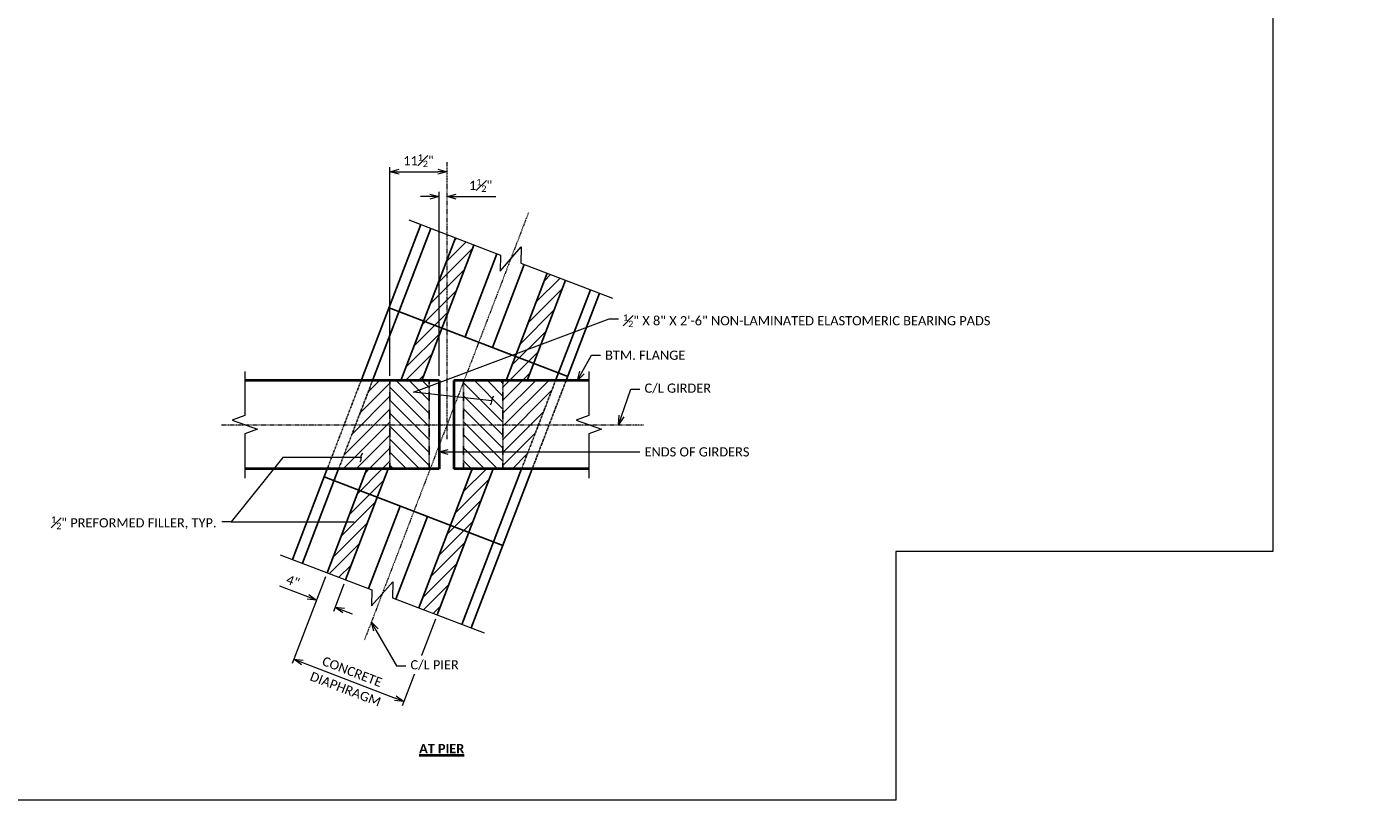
# Model space of a CAD drawing. Extents: x -24 to 2635, y -37 to 278.
# Tile 5 of 9: x 194 to 469, y -37 to 121. Entities that reach past the tile are written whole.
import ezdxf
from ezdxf import colors
from ezdxf.entities.mleader import LeaderData, LeaderLine
from ezdxf.enums import TextEntityAlignment as Align
from ezdxf.math import Vec2, Vec3

# ---------------------------------------------------------------- set-up
doc = ezdxf.new("R2010")
doc.units = 21
doc.header["$MEASUREMENT"] = 0
doc.linetypes.add('Wisdot2', pattern=[0.125, 0.0625, -0.0625])
doc.linetypes.add('Wisdot4', pattern=[0.28125, 0.125, -0.0625, 0.03125, -0.0625])
for name, color, linetype, lineweight in [('B_ANNO_BREAK', 7, 'Continuous', 18), ('B_ANNO_DIM', 7, 'Continuous', 18), ('B_ANNO_TEXT', 7, 'Continuous', 18), ('B_ANNO_TEXT_TITLE', 7, 'Continuous', 40), ('B_CNTR', 1, 'Wisdot4', 18), ('B_CNTR_GIRD', 2, 'Wisdot4', 18), ('B_CONC_GIRD', 50, 'Continuous', 40), ('B_DETAIL_HIDDEN', 7, 'Wisdot2', 25)]:
    doc.layers.add(name, color=color, linetype=linetype, lineweight=lineweight)
doc.layers.add('B_ANNO_NOPLOT', color=47, linetype='Continuous', lineweight=18, plot=False)
for name, color, linetype in [('B_BRG', 7, 'Continuous'), ('B_CNTR_SUB', 7, 'Continuous'), ('B_CONC_FILR', 7, 'Continuous')]:
    doc.layers.add(name, color=color, linetype=linetype)
doc.styles.add('Annotative', font='calibri.ttf', dxfattribs={"height": 0.0625})
doc.styles.add('Subtitle', font='calibrib.ttf', dxfattribs={"height": 0.0625})
doc.dimstyles.new('Annotative', dxfattribs={"dimscale": 0, "dimtxt": 0.0625, "dimasz": 0.0625, "dimexe": 0.03125, "dimexo": 0.03125, "dimgap": 0.03125, "dimtad": 1, "dimdec": 3, "dimzin": 3, "dimdsep": 46, "dimlunit": 4, "dimtxsty": 'Annotative', "dimblk": 'OPEN30', "dimcen": 0.03125, "dimclrd": 256, "dimclre": 256, "dimclrt": 256, "dimaunit": 1, "dimadec": 0, "dimazin": 3, "dimtfac": 0.75, "dimtdec": 3, "dimtofl": 0, "dimtmove": 0, "dimatfit": 3, "dimldrblk": 'OPEN30', "dimfxl": 1, "dimtfill": 1, "dimfrac": 1, "dimtolj": 1, "dimtzin": 0, "dimlwd": -1, "dimlwe": -1, "dimarcsym": 0})
pattern_1 = [(135, (0, 0), (-1.3258252, -1.3258252), [])]
pattern_2 = [(225, (0, 0), (1.3258252, -1.3258252), [])]

# ---------------------------------------------------------------- blocks, each defined once
blk = doc.blocks.new('_Open30')
at = {"color": 0, "linetype": 'ByBlock', "lineweight": -2}
for p, q in [((-1, 0.27), (0, 0)), ((0, 0), (-1, -0.27)), ((0, 0), (-1, 0))]:
    blk.add_line(p, q, dxfattribs=at)
blk = doc.blocks.new('*D1617')
at = {"layer": 'B_ANNO_DIM', "transparency": 16777216}
for p, q in [((292.62, -2608.59), (292.62, -2566.06)), ((294.49, -2567), (302.4, -2567))]:
    blk.add_line(p, q, dxfattribs=at)
at = {"layer": 'Defpoints', "color": 0, "transparency": 16777216}
blk.add_point((292.62, -2609.52), dxfattribs=at)
at = {"layer": 'B_ANNO_DIM', "transparency": 16777216, "xscale": 1.875, "yscale": 1.875, "zscale": 1.875, "rotation": 180}
blk.add_blockref('_Open30', (292.62, -2567), dxfattribs=at)
at = {"layer": 'B_ANNO_DIM', "transparency": 16777216, "xscale": 1.875, "yscale": 1.875, "zscale": 1.875}
blk.add_blockref('_Open30', (304.28, -2567), dxfattribs=at)
at = {"layer": 'B_ANNO_DIM', "transparency": 16777216, "insert": (298.45, -2564.74), "char_height": 1.875, "attachment_point": 5, "style": 'Annotative', "bg_fill": 3, "box_fill_scale": 1.25, "bg_fill_color": 256, "bg_fill_true_color": 13158600, "bg_fill_transparency": 0}
blk.add_mtext('\\A1;11{\\H0.7x;\\S1#2;}"', dxfattribs=at)
at = {"layer": 'Defpoints', "color": 0, "transparency": 16777216}
blk.add_point((304.28, -2567), dxfattribs=at)
blk.add_point((304.28, -2567), dxfattribs=at)
blk = doc.blocks.new('*D1621')
at = {"layer": 'B_ANNO_DIM', "transparency": 16777216}
for p, q in [((300.76, -2572.04), (298.89, -2572.04)), ((302.64, -2608.59), (302.64, -2571.1)), ((306.15, -2572.04), (314.2, -2572.04))]:
    blk.add_line(p, q, dxfattribs=at)
at = {"layer": 'Defpoints', "color": 0, "transparency": 16777216}
for p in [(304.28, -2572.04), (304.28, -2572.04), (302.64, -2609.52)]:
    blk.add_point(p, dxfattribs=at)
at = {"layer": 'B_ANNO_DIM', "transparency": 16777216, "xscale": 1.875, "yscale": 1.875, "zscale": 1.875}
blk.add_blockref('_Open30', (302.64, -2572.04), dxfattribs=at)
at = {"layer": 'B_ANNO_DIM', "transparency": 16777216, "xscale": 1.875, "yscale": 1.875, "zscale": 1.875, "rotation": 180}
blk.add_blockref('_Open30', (304.28, -2572.04), dxfattribs=at)
at = {"layer": 'B_ANNO_DIM', "transparency": 16777216, "insert": (311.11, -2569.78), "char_height": 1.875, "attachment_point": 5, "style": 'Annotative', "bg_fill": 3, "box_fill_scale": 1.25, "bg_fill_color": 256, "bg_fill_true_color": 13158600, "bg_fill_transparency": 0}
blk.add_mtext('\\A1;1{\\H0.7x;\\S1#2;}"', dxfattribs=at)
blk = doc.blocks.new('_Integral')
at = {"color": 0, "linetype": 'ByBlock', "lineweight": -2}
for centre, start, end in [((0.44, 0.12), 129, 195), ((-0.44, -0.12), 309, 15)]:
    blk.add_arc(centre, 0.454, start, end, dxfattribs=at)
blk = doc.blocks.new('*D1629')
at = {"layer": 'B_ANNO_DIM', "transparency": 16777216}
for p, q in [((279.49, -2649.54), (272.72, -2667.18)), ((301.92, -2658.15), (295.15, -2675.79)), ((274.81, -2666.98), (293.73, -2674.24))]:
    blk.add_line(p, q, dxfattribs=at)
at = {"layer": 'Defpoints', "color": 0, "transparency": 16777216}
for p in [(279.83, -2648.67), (302.26, -2657.28), (295.48, -2674.92)]:
    blk.add_point(p, dxfattribs=at)
at = {"layer": 'B_ANNO_DIM', "transparency": 16777216, "xscale": 1.875, "yscale": 1.875, "zscale": 1.875}
for p, rotation in [((273.06, -2666.31), 158.998937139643), ((295.48, -2674.92), 338.998937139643)]:
    blk.add_blockref('_Open30', p, dxfattribs=dict(at, rotation=rotation))
at = {"layer": 'B_ANNO_DIM', "transparency": 16777216, "insert": (284.95, -2668.84), "char_height": 1.875, "attachment_point": 5, "rotation": 338.9989, "style": 'Annotative', "bg_fill": 3, "box_fill_scale": 1.25, "bg_fill_color": 256, "bg_fill_true_color": 13158600, "bg_fill_transparency": 0}
blk.add_mtext('\\A1;CONCRETE', dxfattribs=at)
at = {"layer": 'B_ANNO_DIM', "transparency": 16777216, "insert": (283.59, -2672.38), "char_height": 1.875, "attachment_point": 5, "rotation": 338.9989, "style": 'Annotative', "bg_fill": 3, "box_fill_scale": 1.25, "bg_fill_color": 256, "bg_fill_true_color": 13158600, "bg_fill_transparency": 0}
blk.add_mtext('\\A1;DIAPHRAGM', dxfattribs=at)
blk = doc.blocks.new('*D1631')
at = {"layer": 'B_ANNO_DIM', "transparency": 16777216}
for p, q in [((275.94, -2653.58), (270.21, -2651.38)), ((279.5, -2649.54), (277.35, -2655.13)), ((283.25, -2650.98), (281.11, -2656.57)), ((283.19, -2656.36), (284.94, -2657.04))]:
    blk.add_line(p, q, dxfattribs=at)
at = {"layer": 'Defpoints', "color": 0, "transparency": 16777216}
for p in [(279.83, -2648.67), (283.59, -2650.11), (277.69, -2654.25)]:
    blk.add_point(p, dxfattribs=at)
at = {"layer": 'B_ANNO_DIM', "transparency": 16777216, "xscale": 1.875, "yscale": 1.875, "zscale": 1.875}
for p, rotation in [((277.69, -2654.25), 339.0018584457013), ((281.44, -2655.69), 159.0018584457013)]:
    blk.add_blockref('_Open30', p, dxfattribs=dict(at, rotation=rotation))
at = {"layer": 'B_ANNO_DIM', "transparency": 16777216, "insert": (272.87, -2650.39), "char_height": 1.875, "attachment_point": 5, "rotation": 339.0019, "style": 'Annotative', "bg_fill": 3, "box_fill_scale": 1.25, "bg_fill_color": 256, "bg_fill_true_color": 13158600, "bg_fill_transparency": 0}
blk.add_mtext('\\A1;4"', dxfattribs=at)
blk = doc.blocks.new('INS_G72WDET_BASE')
at = {"layer": 'B_ANNO_NOPLOT', "flags": 128}
blk.add_lwpolyline([(0, -12), (0, 303), (404.91, 303), (404.91, 286.57), (472.5, 286.57), (472.5, 38.62), (395.71, 38.62), (395.71, -12)], close=True, dxfattribs=at)
blk = doc.blocks.new('*U1573')
at = {"layer": 'B_ANNO_NOPLOT', "flags": 128}
blk.add_lwpolyline([(0, -1085.1956), (0, -770.1956), (404.9096, -770.1956), (404.9096, -786.6267), (472.5, -786.6267), (472.5, -1034.5711), (395.7134, -1034.5711), (395.7134, -1085.1956)], close=True, dxfattribs=at)
at = {"layer": 'B_ANNO_TEXT', "style": 'Annotative'}
blk.add_attdef('DIM03', text='', height=1.875, dxfattribs=at).set_placement((122.1611, -945.5107), align=Align.MIDDLE_CENTER)
blk.add_attdef('DIM04', (134.5351, -946.3271), '', height=1.875, dxfattribs=at)
at = {"layer": 'B_ANNO_DIM'}
ml = blk.add_multileader_mtext('Standard', dxfattribs=at)
ml.set_content('\\A1;ANGLE\\P6" X 4" X {\\H0.7x;\\S3#4;}" X 1\'-7" LG.', color=256, style='Annotative')
ml.set_leader_properties(color=256, linetype='ByLayer', lineweight=-1)
ml.set_arrow_properties(name='OPEN30')
ml.build(insert=Vec2(0, 0))
ml.multileader.update_dxf_attribs({"dogleg_length": 0.0625, "arrow_head_size": 1.875, "scale": 30})
ctx = ml.context
ctx.base_point, ctx.scale, ctx.char_height, ctx.arrow_head_size, ctx.landing_gap_size, ctx.plane_origin = Vec3(155.4383, -978.4714), 30, 1.875, 1.875, 0.9375, Vec3(139.8321, -1013.77)
notes = []
notes.append((ctx, [(0, (1, 1, 0), (153.5633, -978.4714), (1, 0), 1.875, [(1, [(139.8321, -1013.77), (153.5633, -1013.77), (139.8321, -1003.9324), (153.5633, -1004.0864)], 0, [])])]))
ctx.mtext.insert, ctx.mtext.width, ctx.mtext.flow_direction = Vec3(156.3758, -977.5202), 29.7127, 5
for ctx, leaders in notes:
    for number, flags, end, landing, length, lines in leaders:
        leader = LeaderData()
        leader.index, (leader.has_last_leader_line, leader.has_dogleg_vector, leader.attachment_direction) = number, flags
        leader.last_leader_point, leader.dogleg_vector, leader.dogleg_length = Vec3(end), Vec3(landing), length
        for number, points, colour, breaks in lines:
            line = LeaderLine()
            line.index, line.vertices, line.color, line.breaks = number, Vec3.list(points), colors.encode_raw_color(colour), breaks
            leader.lines.append(line)
        ctx.leaders.append(leader)
blk = doc.blocks.new('*U1612')
at = {"layer": 'B_BRG'}
h = blk.add_hatch(dxfattribs=at)
h.set_pattern_fill('ANSI31', color=256, scale=0.5, angle=90)
h.set_pattern_definition(pattern_1)
h.paths.add_polyline_path([(300.6377, -2609.5246), (292.6197, -2609.5246), (292.6197, -2618.5246), (300.6377, -2618.5246)])
h.paths.add_polyline_path([(300.6377, -2618.5246), (292.6197, -2618.5246), (292.6197, -2627.5246), (300.6377, -2627.5246)])
h = blk.add_hatch(dxfattribs=at)
h.set_pattern_fill('ANSI31', color=256, scale=0.5, angle=90)
h.set_pattern_definition(pattern_1)
h.paths.add_polyline_path([(315.6557, -2618.5246), (307.6377, -2618.5246), (307.6377, -2624.066), (315.6557, -2624.066)])
h.paths.add_polyline_path([(315.6557, -2624.066), (307.6377, -2624.066), (307.6377, -2627.5246), (315.6557, -2627.5246)])
h.paths.add_polyline_path([(315.6557, -2609.5246), (307.7331, -2609.5246), (307.6377, -2609.7731), (307.6377, -2618.5246), (315.6557, -2618.5246)])
at = {"layer": 'B_CONC_FILR'}
h = blk.add_hatch(dxfattribs=at)
h.set_pattern_fill('ANSI31', color=256, scale=0.5, angle=180)
h.set_pattern_definition(pattern_2)
h.paths.add_polyline_path([(313.6767, -2627.5246), (309.3927, -2627.5246), (304.9751, -2639.0331), (308.7089, -2640.4666)])
h.paths.add_polyline_path([(308.7089, -2640.4666), (304.9751, -2639.0331), (298.5225, -2655.8431), (302.2564, -2657.2765)])
h.paths.add_polyline_path([(290.0392, -2633.2991), (286.2833, -2631.8572), (279.8308, -2648.6681), (283.5866, -2650.1098)])
h.paths.add_polyline_path([(292.2557, -2627.5246), (287.9463, -2627.5246), (286.2833, -2631.8572), (290.0392, -2633.2991)])
h.paths.add_polyline_path([(303.2623, -2598.8521), (299.5271, -2597.4181), (294.8797, -2609.5246), (299.1657, -2609.5246)])
h.paths.add_polyline_path([(304.2784, -2585.0411), (299.5271, -2597.4181), (303.2623, -2598.8521), (304.2784, -2596.205)])
h.paths.add_polyline_path([(309.7635, -2581.9151), (306.0288, -2580.4815), (304.2784, -2585.0411), (304.2784, -2596.205)])
h.paths.add_polyline_path([(323.1744, -2602.7832), (318.2158, -2604.5407), (318.1983, -2604.5861), (321.9321, -2606.0195)])
h.paths.add_polyline_path([(321.9321, -2606.0195), (318.1983, -2604.5861), (316.3027, -2609.5246), (319.5833, -2609.5246), (320.9308, -2608.6281)])
h.paths.add_polyline_path([(328.4336, -2589.0819), (324.6997, -2587.6485), (318.2158, -2604.5407), (323.1744, -2602.7832)])
h = blk.add_hatch(dxfattribs=at)
h.set_pattern_fill('ANSI31', color=256, scale=0.5, angle=180)
h.set_pattern_definition(pattern_2)
h.paths.add_polyline_path([(319.5833, -2609.5246), (315.6557, -2609.5246), (315.6557, -2612.1373)], flags=17)
h.paths.add_polyline_path([(292.6197, -2618.5246), (285.6417, -2618.5246), (282.1867, -2627.5246), (292.6197, -2627.5246)])
h.paths.add_polyline_path([(326.3707, -2609.5246), (319.5833, -2609.5246), (315.6557, -2612.1373), (315.6557, -2618.5246), (322.9162, -2618.5246)])
h.paths.add_polyline_path([(322.9162, -2618.5246), (315.6557, -2618.5246), (315.6557, -2624.066), (320.7892, -2624.066)])
h.paths.add_polyline_path([(320.7892, -2624.066), (315.6557, -2624.066), (315.6557, -2627.5246), (319.4617, -2627.5246)])
h.paths.add_polyline_path([(292.6197, -2609.5246), (289.0967, -2609.5246), (285.6417, -2618.5246), (292.6197, -2618.5246)])
at = {"layer": 'B_ANNO_BREAK', "flags": 128}
for points in [[(296.4636, -2576.8098), (315.1353, -2583.9771), (315.078, -2587.2582), (319.3839, -2582.3048), (319.3266, -2585.5859), (337.9981, -2592.7535)], [(263.0657, -2607.6496), (263.0657, -2616.6496), (260.49, -2617.5871), (265.6415, -2619.4621), (263.0657, -2620.3996), (263.0657, -2629.3996)], [(333.1717, -2607.6496), (333.1717, -2616.6496), (330.596, -2617.5871), (335.7475, -2619.4621), (333.1717, -2620.3996), (333.1717, -2629.3996)], [(270.2848, -2645.0038), (288.9564, -2652.171), (288.8992, -2655.4521), (293.205, -2650.4988), (293.1478, -2653.7799), (311.8193, -2660.9475)]]:
    blk.add_lwpolyline(points, dxfattribs=at)
at = {"layer": 'B_BRG'}
for p, q in [((306.0287, -2580.4816), (294.8797, -2609.5246)), ((309.7637, -2581.9146), (299.1657, -2609.5246)), ((324.6997, -2587.6486), (316.3027, -2609.5246)), ((328.4337, -2589.0816), (320.5867, -2609.5246)), ((287.9463, -2627.5246), (279.831, -2648.6677)), ((292.2557, -2627.5246), (283.5869, -2650.1092)), ((309.3927, -2627.5246), (298.5227, -2655.8426)), ((313.6767, -2627.5246), (302.2567, -2657.2756))]:
    blk.add_line(p, q, dxfattribs=at)
at = {"layer": 'B_CNTR'}
blk.add_line((320.8507, -2575.3516), (287.4185, -2662.4467), dxfattribs=at)
at = {"layer": 'B_CNTR_GIRD'}
blk.add_line((258.3117, -2618.5246), (344.3507, -2618.5246), dxfattribs=at)
at = {"layer": 'B_CNTR_SUB'}
for p, q in [((298.9564, -2577.7667), (286.8957, -2609.1786)), ((300.988, -2578.5465), (289.0967, -2609.5246)), ((314.4487, -2583.7136), (307.9467, -2600.6506)), ((320.0167, -2585.8506), (313.5147, -2602.7876)), ((333.4747, -2591.0166), (326.3717, -2609.5246)), ((335.3567, -2591.7396), (328.3977, -2609.8706)), ((292.4537, -2594.7026), (328.8557, -2608.6776)), ((279.8547, -2627.5246), (272.7775, -2645.9606)), ((282.1867, -2627.5246), (274.8107, -2646.7416)), ((319.4617, -2627.5246), (307.2987, -2659.2116)), ((321.6217, -2627.5246), (309.1807, -2659.9336)), ((279.2307, -2629.1497), (315.6327, -2643.1247)), ((294.7237, -2635.0976), (288.2717, -2651.9076)), ((300.2917, -2637.2346), (293.8397, -2654.0446))]:
    blk.add_line(p, q, dxfattribs=at)
at = {"layer": 'B_CONC_GIRD'}
for p, q in [((302.6377, -2609.5246), (263.0657, -2609.5246)), ((302.6377, -2609.5246), (302.6377, -2627.5246)), ((333.1717, -2609.5246), (305.6377, -2609.5246)), ((305.6377, -2609.5246), (305.6377, -2627.5246)), ((302.6377, -2627.5246), (263.0657, -2627.5246)), ((333.3197, -2627.5246), (305.6377, -2627.5246))]:
    blk.add_line(p, q, dxfattribs=at)
at = {"layer": 'B_DETAIL_HIDDEN'}
for p, q in [((286.8957, -2609.1786), (279.8531, -2627.524)), ((289.0967, -2609.5246), (282.1867, -2627.5246)), ((292.6197, -2609.5246), (292.6197, -2627.5246)), ((300.6377, -2609.5246), (300.6377, -2627.5246)), ((307.6377, -2609.5246), (307.6377, -2627.5246)), ((315.6557, -2609.5246), (315.6557, -2627.5246)), ((326.3707, -2609.5246), (319.4617, -2627.5246)), ((328.3977, -2609.8706), (321.4887, -2627.8706))]:
    blk.add_line(p, q, dxfattribs=at)
for p in [(292.6197, -2609.5246), (307.6377, -2609.5246)]:
    blk.add_point(p, dxfattribs=at)
at = {"layer": 'B_ANNO_TEXT', "style": 'Annotative'}
for tag, p in [('BN43', (268.2477, -2439.7176)), ('BN41', (330.7596, -2447.1792)), ('BN42', (266.1928, -2448.5498))]:
    blk.add_attdef(tag, p, '', height=1.875, dxfattribs=at)
for tag, p in [('DIM01', (296.7933, -2511.1887)), ('DIM02', (308.7928, -2511.1887))]:
    blk.add_attdef(tag, text='', height=1.875, dxfattribs=at).set_placement(p, align=Align.MIDDLE)
at = {"layer": 'B_ANNO_TEXT_TITLE', "insert": (298.591, -2683.5593), "char_height": 1.875, "width": 14.098512, "attachment_point": 1, "style": 'Subtitle'}
blk.add_mtext('{\\LAT PIER}', dxfattribs=at)
at = {"layer": 'B_ANNO_DIM'}
ml = blk.add_multileader_mtext('Standard', dxfattribs=at)
ml.set_content('BTM. FLANGE', color=256, style='Annotative')
ml.set_leader_properties(color=256, linetype='ByLayer', lineweight=-1)
ml.set_arrow_properties(name='OPEN30')
ml.build(insert=Vec2(0, 0))
ml.multileader.update_dxf_attribs({"dogleg_length": 0.0625, "arrow_head_size": 1.875, "scale": 30})
ctx = ml.context
ctx.base_point, ctx.scale, ctx.char_height, ctx.arrow_head_size, ctx.landing_gap_size, ctx.plane_origin = Vec3(335.5489, -2604.3763), 30, 1.875, 1.875, 0.9375, Vec3(334.658, -2613.9805)
notes = []
notes.append((ctx, [(0, (1, 1, 0), (333.6739, -2604.3763), (1, 0), 1.875, [(0, [(330.8308, -2609.5246)], 0, [])])]))
ctx.mtext.insert, ctx.mtext.flow_direction = Vec3(336.4864, -2603.4258), 5
ml = blk.add_multileader_mtext('Standard', dxfattribs=at)
ml.set_content('C/L GIRDER', color=256, style='Annotative')
ml.set_leader_properties(color=256, linetype='ByLayer', lineweight=-1)
ml.set_arrow_properties(name='OPEN30')
ml.build(insert=Vec2(0, 0))
ml.multileader.update_dxf_attribs({"dogleg_length": 0.0625, "arrow_head_size": 1.875, "scale": 30})
ctx = ml.context
ctx.base_point, ctx.scale, ctx.char_height, ctx.arrow_head_size, ctx.landing_gap_size, ctx.plane_origin = Vec3(343.5754, -2611.2771), 30, 1.875, 1.875, 0.9375, Vec3(339.2047, -2618.5246)
notes.append((ctx, [(0, (1, 1, 0), (341.7004, -2611.2771), (1, 0), 1.875, [(0, [(339.2047, -2618.5246)], 0, [])])]))
ctx.mtext.insert, ctx.mtext.flow_direction = Vec3(344.5129, -2610.137), 5
ml = blk.add_multileader_mtext('Standard', dxfattribs=at)
ml.set_content('\\A1;{\\H0.7x;\\S1#2;}" PREFORMED FILLER, TYP.', color=256, style='Annotative')
ml.set_leader_properties(color=256, linetype='ByLayer', lineweight=-1)
ml.set_arrow_properties(name='INTEGRAL')
ml.build(insert=Vec2(0, 0))
ml.multileader.update_dxf_attribs({"dogleg_length": 0.0625, "arrow_head_size": 1.875, "scale": 30})
ctx = ml.context
ctx.base_point, ctx.scale, ctx.char_height, ctx.arrow_head_size, ctx.landing_gap_size, ctx.plane_origin = Vec3(222.6645, -2638.338), 30, 1.875, 1.875, 0.9375, Vec3(286.762, -2625.2125)
notes.append((ctx, [(0, (1, 1, 0), (260.2643, -2638.338), (-1, 0), 1.875, [(1, [(286.762, -2625.2125), (270.8333, -2625.2125), (260.2643, -2638.338), (285.338, -2638.4031)], 0, [])])]))
ctx.mtext.insert, ctx.mtext.flow_direction = Vec3(223.602, -2637.1914), 5
ml = blk.add_multileader_mtext('Standard', dxfattribs=at)
ml.set_content('ENDS OF GIRDERS', color=256, style='Annotative')
ml.set_leader_properties(color=256, linetype='ByLayer', lineweight=-1)
ml.set_arrow_properties(name='OPEN30')
ml.build(insert=Vec2(0, 0))
ml.multileader.update_dxf_attribs({"dogleg_length": 0.0625, "arrow_head_size": 1.875, "scale": 30})
ctx = ml.context
ctx.base_point, ctx.scale, ctx.char_height, ctx.arrow_head_size, ctx.landing_gap_size, ctx.plane_origin = Vec3(343.5754, -2624.066), 30, 1.875, 1.875, 0.9375, Vec3(302.6377, -2624.066)
notes.append((ctx, [(0, (1, 1, 0), (341.7004, -2624.066), (1, 0), 1.875, [(1, [(302.6377, -2624.066), (305.6377, -2624.066)], 0, [])])]))
ctx.mtext.insert, ctx.mtext.flow_direction = Vec3(344.5129, -2623.1148), 5
for ctx, leaders in notes:
    for number, flags, end, landing, length, lines in leaders:
        leader = LeaderData()
        leader.index, (leader.has_last_leader_line, leader.has_dogleg_vector, leader.attachment_direction) = number, flags
        leader.last_leader_point, leader.dogleg_vector, leader.dogleg_length = Vec3(end), Vec3(landing), length
        for number, points, colour, breaks in lines:
            line = LeaderLine()
            line.index, line.vertices, line.color, line.breaks = number, Vec3.list(points), colors.encode_raw_color(colour), breaks
            leader.lines.append(line)
        ctx.leaders.append(leader)
dim = blk.add_linear_dim(base=(304.2784, -2566.9964), p1=(292.6197, -2609.5246), p2=(304.2784, -2566.9964), text='11{\\H0.7x;\\S1#2;}"', dimstyle='Annotative', dxfattribs=at)
dim.commit()
dim.dimension.update_dxf_attribs({"geometry": '*D1617', "text_midpoint": (298.4491, -2564.7383)})
dim = blk.add_linear_dim(base=(295.4845, -2674.9168), p1=(279.8308, -2648.6681), p2=(302.2567, -2657.2756), angle=338.998937, text='CONCRETE\\XDIAPHRAGM', dimstyle='Annotative', dxfattribs=at)
dim.commit()
dim.dimension.update_dxf_attribs({"geometry": '*D1629', "text_midpoint": (284.2718, -2670.6124)})
at = {"layer": 'B_CNTR'}
blk.add_line((304.2784, -2621.477), (304.2784, -2565.0362), dxfattribs=at)
at = {"layer": 'B_ANNO_DIM'}
dim = blk.add_linear_dim(base=(277.688, -2654.2508), p1=(283.5869, -2650.1092), p2=(279.831, -2648.6676), angle=159.001858, dimstyle='Annotative', dxfattribs=at)
dim.commit()
dim.dimension.update_dxf_attribs({"geometry": '*D1631', "text_midpoint": (272.8703, -2650.3886)})
ml = blk.add_multileader_mtext('Standard', dxfattribs=at)
ml.set_content('C/L PIER', color=256, style='Annotative')
ml.set_leader_properties(color=256, linetype='ByLayer', lineweight=-1)
ml.set_arrow_properties(name='OPEN30')
ml.build(insert=Vec2(0, 0))
ml.multileader.update_dxf_attribs({"dogleg_length": 0.0625, "arrow_head_size": 1.875, "scale": 30})
ctx = ml.context
ctx.base_point, ctx.scale, ctx.char_height, ctx.arrow_head_size, ctx.landing_gap_size, ctx.plane_origin = Vec3(295.8777, -2667.6298), 30, 1.875, 1.875, 0.9375, Vec3(288.8487, -2658.721)
notes = []
notes.append((ctx, [(0, (1, 1, 0), (294.0027, -2667.6298), (1, 0), 1.875, [(0, [(288.8487, -2658.721)], 0, [])])]))
ctx.mtext.insert, ctx.mtext.flow_direction = Vec3(296.8152, -2666.4897), 5
ctx.mtext.has_bg_fill, ctx.mtext.bg_color, ctx.mtext.bg_scale_factor, ctx.mtext.bg_transparency, ctx.mtext.use_window_bg_color = 1, -1027028792, 1.5, 0, 1
for ctx, leaders in notes:
    for number, flags, end, landing, length, lines in leaders:
        leader = LeaderData()
        leader.index, (leader.has_last_leader_line, leader.has_dogleg_vector, leader.attachment_direction) = number, flags
        leader.last_leader_point, leader.dogleg_vector, leader.dogleg_length = Vec3(end), Vec3(landing), length
        for number, points, colour, breaks in lines:
            line = LeaderLine()
            line.index, line.vertices, line.color, line.breaks = number, Vec3.list(points), colors.encode_raw_color(colour), breaks
            leader.lines.append(line)
        ctx.leaders.append(leader)
dim = blk.add_linear_dim(base=(304.2784, -2572.0375), p1=(302.6377, -2609.5246), p2=(304.2784, -2572.0375), text='1{\\H0.7x;\\S1#2;}"', dimstyle='Annotative', dxfattribs=at)
dim.commit()
dim.dimension.update_dxf_attribs({"geometry": '*D1621', "text_midpoint": (311.1129, -2569.7794)})
at = {"layer": 'B_BRG'}
h = blk.add_hatch(dxfattribs=at)
h.set_pattern_fill('ANSI31', color=256, scale=0.5, angle=90)
h.set_pattern_definition([(135, (450.54, -1e-08), (-39.7748, -39.7748), [])])
h.paths.add_polyline_path([(315.6557, -2609.5246), (307.6377, -2609.5246), (307.6377, -2618.5246), (315.6557, -2618.5246)])
h.paths.add_polyline_path([(315.6557, -2618.5246), (307.6377, -2618.5246), (307.6377, -2627.5246), (315.6557, -2627.5246)])
at = {"layer": 'B_ANNO_NOPLOT', "flags": 128}
blk.add_lwpolyline([(0, -2694.989), (0, -2379.989), (404.9096, -2379.989), (404.9096, -2396.4201), (472.5, -2396.4201), (472.5, -2644.3645), (395.7134, -2644.3645), (395.7134, -2694.989)], close=True, dxfattribs=at)
at = {"layer": 'B_ANNO_DIM'}
ml = blk.add_multileader_mtext('Standard', dxfattribs=at)
ml.set_content('\\A1;{\\H0.7x;\\S1#2;}" X 8" X 2\'-6" NON-LAMINATED ELASTOMERIC BEARING PADS', color=256, style='Annotative')
ml.set_leader_properties(color=256, linetype='ByLayer', lineweight=-1)
ml.set_arrow_properties(name='INTEGRAL')
ml.build(insert=Vec2(0, 0))
ml.multileader.update_dxf_attribs({"dogleg_length": 0.0625, "arrow_head_size": 1.875, "scale": 30})
ctx = ml.context
ctx.base_point, ctx.scale, ctx.char_height, ctx.arrow_head_size, ctx.landing_gap_size, ctx.plane_origin = Vec3(339.208, -2596.975), 30, 1.875, 1.875, 0.9375, Vec3(312.8354, -2613.6264)
notes = []
notes.append((ctx, [(0, (1, 1, 0), (337.333, -2596.975), (1, 0), 1.875, [(1, [(313.4172, -2613.6264), (297.455, -2611.8991)], 0, [])])]))
ctx.mtext.insert, ctx.mtext.width, ctx.mtext.flow_direction = Vec3(340.1455, -2596.0238), 43.524477, 5
for ctx, leaders in notes:
    for number, flags, end, landing, length, lines in leaders:
        leader = LeaderData()
        leader.index, (leader.has_last_leader_line, leader.has_dogleg_vector, leader.attachment_direction) = number, flags
        leader.last_leader_point, leader.dogleg_vector, leader.dogleg_length = Vec3(end), Vec3(landing), length
        for number, points, colour, breaks in lines:
            line = LeaderLine()
            line.index, line.vertices, line.color, line.breaks = number, Vec3.list(points), colors.encode_raw_color(colour), breaks
            leader.lines.append(line)
        ctx.leaders.append(leader)

msp = doc.modelspace()

# ---------------------------------------------------------------- block references
msp.add_blockref('*U1573', (-24.4, 1048.41))

# ---------------------------------------------------------------- next in the draw order: block references
msp.add_blockref('*U1612', (-24.4, 2658.2))

# ---------------------------------------------------------------- next in the draw order: block references
msp.add_blockref('INS_G72WDET_BASE', (-24.4, -24.79))

doc.saveas('drawing.dxf')
